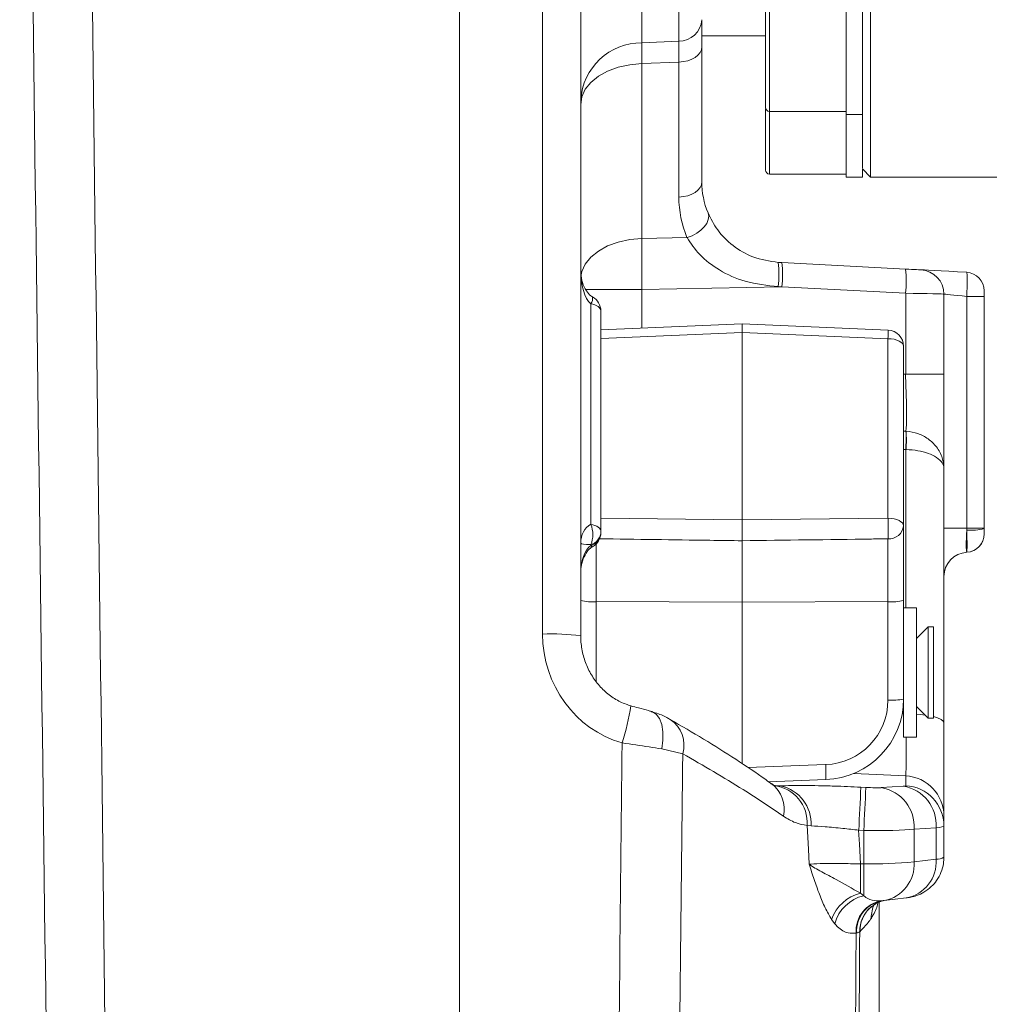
# Model space of a CAD drawing. Header units: millimetres. Extents: x 0 to 8410, y 0 to 5940.
# Tile 129 of 180: x 5211 to 5332, y 3865 to 3987. Entities that reach past the tile are written whole.
import ezdxf

# ---------------------------------------------------------------- set-up
doc = ezdxf.new("R2010")
doc.units = ezdxf.units.MM
doc.header["$LTSCALE"] = 10

msp = doc.modelspace()

# ---------------------------------------------------------------- linework, layer by layer
at = {"color": 7, "linetype": 'Continuous', "lineweight": 0}
for p, q in [((5266, 3769.37), (5266, 4082.21)), ((5316.9, 4077.87), (5316.9, 3967.37)), ((5281, 4021.8), (5281, 3910.52)), ((5315.9, 3978.36), (5315.9, 3997.57)), ((5303.9, 3986.56), (5303.9, 3991.27)), ((5313.9, 3975.14), (5313.9, 3992.14)), ((5303.9, 3976), (5303.9, 3986.56)), ((5296, 3984.88), (5303.9, 3984.88)), ((5296, 3983.51), (5296, 3966.78)), ((5315.9, 3975.14), (5315.9, 3978.36)), ((5303.9, 3968.24), (5303.9, 3975.87)), ((5304.4, 3975.5), (5313.9, 3975.5)), ((5313.9, 3975.14), (5315.9, 3975.14)), ((5313.9, 3967.37), (5313.9, 3975.14)), ((5315.9, 3968.45), (5315.9, 3975.14)), ((5315.9, 3968.37), (5316.9, 3967.37)), ((5315.9, 3967.37), (5315.9, 3968.37)), ((5304.4, 3967.74), (5313.9, 3967.74)), ((5313.9, 3967.37), (5315.9, 3967.37)), ((5316.9, 3967.37), (5339.9, 3967.37)), ((5305.48, 3956.79), (5305.93, 3956.77)), ((5305.93, 3956.77), (5321.27, 3955.97)), ((5326, 3952.87), (5326, 3942.95)), ((5331, 3952.58), (5331, 3923.86)), ((5283.5, 3950.76), (5283.5, 3950.61)), ((5283.5, 3950.61), (5283.5, 3923.59)), ((5301, 3949.19), (5283.5, 3948.43)), ((5319.09, 3948.4), (5301, 3949.19)), ((5301, 3948.12), (5301, 3949.19)), ((5301, 3948.12), (5301, 3924.89)), ((5321, 3946.4), (5321, 3924.15)), ((5326, 3942.95), (5326, 3931.29)), ((5326, 3931.29), (5326, 3899.74)), ((5321, 3924.15), (5321, 3914.89)), ((5283.5, 3923.59), (5283.5, 3923.43)), ((5283.5, 3923.43), (5283.5, 3923.31)), ((5331, 3923.86), (5331, 3923.8)), ((5331, 3923.8), (5331, 3923.17)), ((5301, 3922.3), (5301, 3914.7)), ((5301, 3914.7), (5301, 3894.67)), ((5321, 3914.89), (5321, 3902.69)), ((5322.6, 3913.97), (5321, 3913.97)), ((5322.6, 3913.97), (5322.6, 3897.97)), ((5324.05, 3911.62), (5322.6, 3910.17)), ((5324.7, 3911.62), (5324.05, 3911.62)), ((5324.05, 3911.62), (5324.05, 3900.32)), ((5324.7, 3911.62), (5324.7, 3900.32)), ((5321, 3902.69), (5321, 3897.97)), ((5322.6, 3901.77), (5324.05, 3900.32)), ((5324.05, 3900.32), (5324.7, 3900.32)), ((5326, 3899.74), (5326, 3888.17)), ((5321, 3897.97), (5322.6, 3897.97)), ((5304.27, 3892.43), (5311.36, 3892.7)), ((5326, 3888.17), (5326, 3886.97)), ((5326, 3886.97), (5326, 3883.08)), ((5318.35, 3877.69), (5318.48, 3877.7)), ((5318.48, 3877.7), (5318.58, 3877.71)), ((5318.58, 3877.71), (5321.31, 3878.04)), ((5316.77, 3876.72), (5316.83, 3876.78)), ((5316.94, 3876.89), (5317.05, 3876.98)), ((5318, 3877.53), (5318.18, 3877.6)), ((5318, 3856.07), (5318, 3877.53))]:
    msp.add_line(p, q, dxfattribs=at)
at = {"color": 8, "linetype": 'Continuous', "lineweight": 0}
for p, q in [((5288.59, 4049.35), (5288.59, 3984)), ((5293.16, 3984.2), (5293.16, 4049.37)), ((5276.27, 3910.74), (5276.27, 4022.01)), ((5304.4, 3991.77), (5304.4, 3986.75)), ((5304.4, 3986.75), (5304.4, 3975.5)), ((5288.59, 3984), (5293.16, 3984.2)), ((5293.16, 3981.61), (5288.59, 3981.42)), ((5288.59, 3981.42), (5288.59, 3959.77)), ((5293.16, 3964.89), (5293.16, 3981.61)), ((5304.4, 3975.5), (5304.4, 3967.74)), ((5288.59, 3959.77), (5294.17, 3959.87)), ((5288.59, 3953.45), (5281.55, 3953.45)), ((5305.93, 3953.78), (5288.59, 3953.45)), ((5288.59, 3953.45), (5288.59, 3948.65)), ((5305.93, 3953.78), (5305.48, 3953.79)), ((5321.27, 3952.97), (5305.93, 3953.78)), ((5321.27, 3942.95), (5321.27, 3952.97)), ((5328.83, 3923.86), (5328.83, 3952.58)), ((5331, 3952.58), (5328.83, 3952.58)), ((5282.25, 3924.33), (5282.25, 3951.66)), ((5301, 3948.12), (5283.5, 3947.36)), ((5319.07, 3947.34), (5301, 3948.12)), ((5319.07, 3925.08), (5319.07, 3947.34)), ((5321, 3942.96), (5321.27, 3942.95)), ((5321.27, 3942.95), (5326, 3942.95)), ((5321.29, 3935.88), (5321.31, 3935.88)), ((5321.27, 3913.97), (5321.27, 3933.61)), ((5321.27, 3933.61), (5321.31, 3933.61)), ((5283.5, 3925.08), (5301, 3924.89)), ((5301, 3924.89), (5319.07, 3925.08)), ((5326, 3923.86), (5328.83, 3923.86)), ((5328.83, 3923.61), (5328.83, 3923.86)), ((5331, 3923.86), (5328.83, 3923.86)), ((5282.25, 3921.69), (5282.25, 3921.81)), ((5282.93, 3921.91), (5282.93, 3914.75)), ((5319.07, 3914.75), (5319.07, 3922.54)), ((5328.83, 3920.87), (5328.83, 3920.88)), ((5282.93, 3914.75), (5301, 3914.7)), ((5282.93, 3914.75), (5282.93, 3904.83)), ((5319.07, 3914.75), (5301, 3914.7)), ((5319.07, 3902.55), (5319.07, 3914.75)), ((5320.84, 3900.89), (5321, 3900.88)), ((5293.65, 3895.9), (5291.04, 3896.5)), ((5301.7, 3894.2), (5311.35, 3894.56)), ((5321.27, 3893.15), (5314.85, 3893.47)), ((5321.27, 3891.95), (5321.27, 3893.15)), ((5305.12, 3891.96), (5305.76, 3891.92)), ((5305.29, 3891.94), (5305.76, 3891.92)), ((5315.7, 3891.76), (5316.34, 3891.72)), ((5318.24, 3891.7), (5320.97, 3891.89)), ((5309.55, 3886.95), (5309.05, 3887.02)), ((5316.07, 3886.39), (5315.44, 3886.43)), ((5316.07, 3882.25), (5316.07, 3886.39)), ((5325.04, 3886.73), (5322.31, 3886.55)), ((5322.31, 3886.55), (5322.31, 3882.5)), ((5325.04, 3882.83), (5325.04, 3886.73)), ((5322.31, 3882.5), (5325.04, 3882.83)), ((5315.66, 3878.61), (5315.66, 3882.25)), ((5315.66, 3882.25), (5316.07, 3882.25)), ((5316.07, 3878.31), (5316.07, 3882.25)), ((5315.66, 3878.61), (5316.07, 3878.31)), ((5312.49, 3874.83), (5312.09, 3875.37)), ((5315.19, 3873.68), (5315.12, 3873.66)), ((5315.61, 3873.89), (5315.57, 3873.85))]:
    msp.add_line(p, q, dxfattribs=at)
at = {"color": 8, "linetype": 'Continuous', "lineweight": 0, "flags": 128}
for points in [[(5293.16, 3981.61), (5293.72, 3981.67), (5294.26, 3981.79), (5294.75, 3981.97), (5295.18, 3982.2), (5295.53, 3982.49), (5295.79, 3982.81), (5295.95, 3983.15), (5296, 3983.51)], [(5288.59, 3981.42), (5287.09, 3981.28), (5285.65, 3980.97), (5284.34, 3980.48), (5283.2, 3979.85), (5282.27, 3979.1), (5281.57, 3978.24), (5281.15, 3977.32), (5281, 3976.37)], [(5293.16, 3964.89), (5293.72, 3964.94), (5294.26, 3965.06), (5294.75, 3965.24), (5295.18, 3965.47), (5295.53, 3965.76), (5295.79, 3966.08), (5295.95, 3966.42), (5296, 3966.78)], [(5294.17, 3959.87), (5294.79, 3960.1), (5295.37, 3960.4), (5295.89, 3960.77), (5296.31, 3961.19), (5296.63, 3961.63), (5296.81, 3962.09), (5296.87, 3962.53), (5296.78, 3962.93)], [(5288.59, 3959.77), (5287.09, 3959.63), (5285.65, 3959.31), (5284.34, 3958.83), (5283.2, 3958.2), (5282.27, 3957.44), (5281.57, 3956.59), (5281.15, 3955.67), (5281.02, 3955.06)], [(5326, 3952.87), (5325.91, 3952.87), (5325.65, 3952.88), (5325.21, 3952.89), (5324.63, 3952.9), (5323.92, 3952.92), (5323.1, 3952.93), (5322.2, 3952.95), (5321.27, 3952.97)], [(5326, 3952.87), (5326.06, 3952.87), (5326.22, 3952.85), (5326.47, 3952.82), (5326.82, 3952.79), (5327.25, 3952.74), (5327.74, 3952.69), (5328.27, 3952.63), (5328.83, 3952.58)], [(5283.5, 3950.76), (5283.48, 3950.91), (5283.42, 3951.05), (5283.31, 3951.18), (5283.16, 3951.31), (5282.98, 3951.42), (5282.76, 3951.52), (5282.52, 3951.6), (5282.25, 3951.66)], [(5321, 3946.4), (5320.97, 3946.58), (5320.86, 3946.75), (5320.68, 3946.91), (5320.44, 3947.05), (5320.15, 3947.17), (5319.82, 3947.26), (5319.45, 3947.32), (5319.07, 3947.34)], [(5282.25, 3924.33), (5282.52, 3924.27), (5282.76, 3924.19), (5282.98, 3924.09), (5283.16, 3923.97), (5283.31, 3923.85), (5283.42, 3923.72), (5283.48, 3923.58), (5283.5, 3923.43)], [(5321, 3924.15), (5320.97, 3924.33), (5320.86, 3924.5), (5320.68, 3924.66), (5320.44, 3924.8), (5320.15, 3924.92), (5319.82, 3925), (5319.45, 3925.06), (5319.07, 3925.08)], [(5282.25, 3921.69), (5282.36, 3921.6), (5282.43, 3921.56), (5282.47, 3921.56)], [(5289.75, 3901.14), (5289.82, 3901.12), (5290.33, 3900.8), (5290.75, 3900.26), (5291.04, 3899.51), (5291.19, 3898.61), (5291.19, 3897.58), (5291.04, 3896.5)], [(5322.6, 3900.81), (5323.1, 3900.77), (5323.68, 3900.69)], [(5324.7, 3900.5), (5325.21, 3900.35), (5325.65, 3900.16), (5325.91, 3899.96), (5326, 3899.74)], [(5309.3, 3882.22), (5309.21, 3884.08), (5309.05, 3887.02)], [(5315.44, 3886.43), (5315.53, 3884.68), (5315.66, 3882.25)]]:
    msp.add_lwpolyline(points, dxfattribs=at)
at = {"color": 7, "linetype": 'Continuous', "lineweight": 0, "flags": 128}
for points in [[(5321.27, 3955.97), (5321.64, 3955.95), (5322, 3955.93), (5322.33, 3955.91), (5322.61, 3955.9), (5322.85, 3955.88), (5323.02, 3955.88), (5323.12, 3955.87), (5323.16, 3955.87)], [(5328.82, 3955.57), (5327.7, 3955.63), (5326.63, 3955.69), (5325.65, 3955.74), (5324.8, 3955.78), (5324.1, 3955.82), (5323.59, 3955.85), (5323.27, 3955.86), (5323.16, 3955.87)]]:
    msp.add_lwpolyline(points, dxfattribs=at)
at = {"color": 8, "linetype": 'Continuous', "lineweight": 0}
for centre, radius, start, end in [((5293.18, 3987.03), 2.83, 269.6712, 356.748), ((5288.54, 3976.46), 7.55, 89.6672, 176.7421), ((5306.16, 3964.89), 13, 180, 202.6703), ((5291.13, 3955.29), 14.43, 354.031, 5.9741), ((5291.58, 3955.27), 14.43, 354.0433, 5.9567), ((5306.91, 3954.47), 14.43, 354.0432, 5.9568), ((5281.25, 3952.37), 1.23, 324.8457, 6.7239), ((5310.82, 3948), 8.28, 355.4138, 2.7496), ((5301.27, 3934.97), 20.05, 356.0999, 2.5934), ((5304.95, 3934.74), 16.4, 356.0293, 3.9707), ((5279.19, 3923.07), 3.31, 337.6414, 22.3586), ((5283.79, 3923.81), 35.31, 357.9362, 2.0638), ((5319.2, 3924.36), 1.82, 266.1369, 353.3443), ((5281.74, 3923.5), 1.77, 287.0096, 357.7374), ((5281.74, 3923.38), 1.77, 287.0096, 357.7374), ((5329.35, 3929.98), 6.39, 265.3564, 284.9781), ((5328.71, 3923.17), 2.3, 273.1328, 359.9012), ((5282.46, 3921.68), 6.95, 257.8706, 273.8705), ((5319.54, 3921.68), 6.95, 266.1293, 282.1296), ((5277.41, 3883.42), 27.34, 82.4422, 92.395), ((5319.54, 3909.48), 6.95, 266.1268, 282.1391), ((5255.49, 3906.95), 32.14, 342.4246, 350.8597), ((5289.94, 3896.96), 3.86, 344.0242, 55.9425), ((5298.03, 3893.59), 13.36, 356.1541, 4.1352), ((5321.01, 3888.17), 4.99, 0.0642, 87.0748), ((5302.21, 3889.03), 4, 347.564, 51.9928), ((5304.44, 3887.34), 4.63, 356.0225, 83.8922), ((5304.77, 3887.24), 4.78, 356.5597, 78.1232), ((4882.55, 3910.35), 433.56, 356.8365, 357.5417), ((4882.79, 3910.34), 433.94, 356.8369, 357.5415), ((5317.43, 3886.88), 4.89, 356.0994, 80.4585), ((5320.16, 3887.07), 4.89, 356.1, 80.4579), ((5321.01, 3886.96), 4.99, 0.0656, 87.0748), ((5320.5, 3882.52), 4.55, 280.2758, 3.8976), ((5325.13, 3884.48), 1.65, 266.9755, 302.2011), ((5316.75, 3943), 60.75, 269.3616, 275.2497), ((5317.74, 3882.21), 4.58, 280.5753, 3.5967), ((5316.83, 3873.73), 5.02, 103.4872, 160.9154), ((5317.16, 3873.61), 4.82, 103.032, 165.3457), ((5318.91, 3873.93), 3.8, 98.3751, 184.0953), ((5318.99, 3873.93), 3.8, 97.6521, 183.8465), ((5319.55, 3873.88), 3.98, 130.9001, 180.3949), ((5319.55, 3873.93), 3.95, 134.835, 180.5795), ((5320.98, 3875.56), 3.98, 154.8322, 180.2399)]:
    msp.add_arc(centre, radius, start, end, dxfattribs=at)
at = {"color": 7, "linetype": 'Continuous', "lineweight": 0}
for centre, radius, start, end in [((5304.4, 3976), 0.5, 180, 270), ((5304.4, 3968.24), 0.5, 180, 270), ((5306, 3966.78), 10, 180, 202.6703), ((5323, 3952.87), 3, 0, 87), ((5328.7, 3953.27), 2.3, 0, 87), ((5281.5, 3950.76), 2, 0, 61.1929), ((5319, 3946.4), 2, 0, 87.513), ((5281.5, 3923.31), 2, 298.8071, 0), ((5328.7, 3923.16), 2.3, 273.2449, 0), ((5329, 3917.87), 3, 93.2449, 180)]:
    msp.add_arc(centre, radius, start, end, dxfattribs=at)
at = {"color": 8, "linetype": 'Continuous', "lineweight": 0}
for centre, major_axis, ratio, start_param, end_param in [((5289, 3953.45), (-0.15, 10), 0.041861, 0.885775, 1.569975), ((5283, 3955.8), (0, 4.47), 0.447618, 1.570796, 2.757196), ((5321, 3942.98), (-0.26, 7.22), 0.03601, 3.321493, 4.706448), ((5713.44, 3922.42), (978.19, -49.63), 0.007159, 4.299945, 4.300266), ((5713.59, 3923.09), (978.38, -48.96), 0.010141, 4.299998, 4.30029), ((5283, 3921.99), (0, 2.53), 0.79087, 0.384397, 1.570796), ((5329, 3923.88), (0.16, 3.01), 0.051695, 1.664509, 3.061485), ((5328.7, 3923.87), (-0.12, 3), 0.040063, 3.227624, 4.6246), ((5283, 3921.99), (2, 0), 0.095, 3.141593, 4.327992), ((5283, 3918.27), (0, 3.69), 0.542229, 0.384397, 1.570796), ((5289.27, 3910.48), (-2.34, 13.52), 0.945669, 1.38964, 2.7171), ((5311.07, 3902.53), (7.39, 3.07), 0.996557, 4.355206, 5.891096), ((5321, 3903.15), (-0.25, 10.02), 0.021009, 3.209809, 4.168579), ((5316.34, 3891.88), (2.2, -0.12), 0.069565, 4.716044, 5.763241), ((5319.07, 3892.06), (2.2, -0.12), 0.069565, 5.763241, 6.28684), ((5316.07, 3886.9), (7.2, -0.12), 0.069739, 4.713508, 5.760706), ((5318.8, 3887.08), (7.2, -0.12), 0.069739, 5.760706, 6.284305)]:
    msp.add_ellipse(centre, major_axis=major_axis, ratio=ratio, start_param=start_param, end_param=end_param, dxfattribs=at)
at = {"color": 7, "linetype": 'Continuous', "lineweight": 0}
msp.add_ellipse((5311, 3902.67), major_axis=(9.44, 3.32), ratio=0.996882, start_param=4.410413, end_param=5.946303, dxfattribs=at)
for points, knots in [([(5357.92, 4121.9), (5356.09, 4122.47), (5350.82, 4124.08), (5342.52, 4126.55), (5333.44, 4129.18), (5325.58, 4131.38), (5317.72, 4133.5), (5309.26, 4135.67), (5299.63, 4137.97), (5290.68, 4139.91), (5282.66, 4141.46), (5276.01, 4142.61), (5269.99, 4143.52), (5264.75, 4144.21), (5259.94, 4144.76), (5255.05, 4145.22), (5249.57, 4145.61), (5243.02, 4145.9), (5235.72, 4145.95), (5228.03, 4145.66), (5220.58, 4145.04), (5212.66, 4144.02), (5204.23, 4142.49), (5195.22, 4140.29), (5187.9, 4138.03), (5182.18, 4135.96), (5178.18, 4134.37), (5174.6, 4132.83), (5171.6, 4131.44), (5169.13, 4130.24), (5166.9, 4129.11), (5164.5, 4127.84), (5161.62, 4126.23), (5158.32, 4124.27), (5154.88, 4122.09), (5151.48, 4119.78), (5147.64, 4117), (5143.45, 4113.7), (5138.94, 4109.8), (5134.5, 4105.57), (5130.6, 4101.44), (5127.16, 4097.41), (5124.22, 4093.66), (5121.3, 4089.57), (5118.5, 4085.2), (5116.09, 4080.95), (5114.15, 4077.14), (5112.69, 4074), (5111.6, 4071.42), (5110.7, 4069.15), (5109.79, 4066.69), (5108.71, 4063.49), (5107.4, 4059.01), (5106.15, 4053.68), (5105.17, 4047.97), (5104.56, 4042.65), (5104.27, 4038.06), (5104.18, 4034.21), (5104.2, 4031.1), (5104.29, 4028.42), (5104.41, 4026.22), (5104.55, 4024.16), (5104.74, 4021.88), (5105.05, 4019.01), (5105.48, 4015.69), (5106.22, 4010.92), (5107.32, 4005.19), (5108.78, 3998.9), (5110.19, 3993.56), (5111.36, 3989.48), (5112.28, 3986.44), (5112.97, 3984.26), (5113.65, 3982.13), (5114.47, 3979.68), (5115.53, 3976.56), (5117.01, 3972.41), (5118.94, 3967.25), (5121.37, 3961.08), (5124.22, 3954.18), (5126.36, 3949.31), (5127.48, 3946.77)], [0, 0, 0, 0, 0.0117983, 0.0338149, 0.0531759, 0.0698976, 0.0840046, 0.1033548, 0.1237063, 0.1451638, 0.1601266, 0.1745211, 0.187237, 0.1983038, 0.207782, 0.2177576, 0.2294386, 0.2428143, 0.2597888, 0.2767389, 0.2933046, 0.3094911, 0.330558, 0.3520305, 0.3742435, 0.3851766, 0.3960847, 0.4057454, 0.4139522, 0.4207035, 0.4263047, 0.4327691, 0.4413011, 0.4513226, 0.4621806, 0.4728473, 0.4833087, 0.4995228, 0.5152055, 0.5312654, 0.5493903, 0.5618483, 0.5751178, 0.5891879, 0.6040459, 0.6189636, 0.630687, 0.6405435, 0.6485491, 0.6547184, 0.661403, 0.6710406, 0.6835563, 0.7014293, 0.7179766, 0.7332329, 0.7472141, 0.7571609, 0.7658704, 0.7733523, 0.7796291, 0.7842743, 0.7905903, 0.7985732, 0.8081958, 0.8180814, 0.8381817, 0.8555826, 0.8702972, 0.8826217, 0.8896252, 0.8956609, 0.9008639, 0.9074501, 0.9161976, 0.9270904, 0.9422907, 0.9595572, 0.9788238, 1, 1, 1, 1]), ([(5136.31, 3951), (5135.31, 3953.25), (5133.42, 3957.5), (5130.91, 3963.49), (5128.82, 3968.72), (5127.13, 3973.17), (5125.79, 3976.83), (5124.78, 3979.71), (5124.02, 3981.92), (5123.39, 3983.81), (5122.53, 3986.45), (5121.36, 3990.19), (5120.06, 3994.67), (5118.92, 3998.9), (5117.96, 4002.78), (5117.04, 4006.82), (5116.2, 4010.99), (5115.46, 4015.27), (5114.9, 4019.25), (5114.5, 4022.85), (5114.26, 4025.78), (5114.11, 4028.32), (5114, 4030.97), (5113.97, 4034.23), (5114.07, 4038.02), (5114.37, 4042.31), (5114.89, 4046.65), (5115.6, 4050.84), (5116.41, 4054.56), (5117.3, 4057.97), (5118.28, 4061.2), (5119.35, 4064.35), (5120.56, 4067.48), (5121.97, 4070.75), (5123.65, 4074.26), (5125.7, 4078.09), (5128.21, 4082.24), (5131.04, 4086.4), (5133.96, 4090.23), (5136.5, 4093.26), (5138.54, 4095.55), (5140.23, 4097.34), (5141.98, 4099.13), (5144.07, 4101.15), (5146.53, 4103.41), (5149.37, 4105.85), (5152.6, 4108.45), (5156.21, 4111.14), (5159.94, 4113.7), (5163.46, 4115.94), (5166.54, 4117.76), (5169.08, 4119.17), (5171.06, 4120.23), (5172.61, 4121.02), (5174.07, 4121.75), (5175.73, 4122.55), (5177.77, 4123.5), (5180.57, 4124.74), (5184.25, 4126.25), (5188.76, 4127.93), (5193.69, 4129.56), (5198.89, 4131.07), (5204.85, 4132.55), (5211.64, 4133.92), (5219.35, 4135.06), (5227.35, 4135.82), (5235.61, 4136.17), (5243.73, 4136.09), (5251.44, 4135.69), (5258.33, 4135.08), (5264.03, 4134.43), (5268.63, 4133.81), (5272.6, 4133.21), (5276.9, 4132.51), (5282.06, 4131.59), (5288.23, 4130.39), (5295.44, 4128.85), (5303.69, 4126.94), (5312.99, 4124.62), (5323.28, 4121.87), (5334.56, 4118.68), (5346.19, 4115.25), (5354.07, 4112.84), (5357.87, 4111.68)], [0, 0, 0, 0, 0.019575, 0.037026, 0.052283, 0.065299, 0.075886, 0.084257, 0.090401, 0.095231, 0.100696, 0.113464, 0.127915, 0.139763, 0.150485, 0.161939, 0.175238, 0.187203, 0.199761, 0.210528, 0.219251, 0.22597, 0.233341, 0.24319, 0.255473, 0.267936, 0.282852, 0.295984, 0.307555, 0.318557, 0.329102, 0.339213, 0.349648, 0.360462, 0.372308, 0.385755, 0.400619, 0.416766, 0.43157, 0.444033, 0.452165, 0.458832, 0.465737, 0.474199, 0.484223, 0.494691, 0.506452, 0.519503, 0.532696, 0.54417, 0.553898, 0.561882, 0.567667, 0.571988, 0.575806, 0.580654, 0.586551, 0.593496, 0.604651, 0.617306, 0.630377, 0.643814, 0.657618, 0.675395, 0.69377, 0.712767, 0.731279, 0.750227, 0.767301, 0.78248, 0.795726, 0.804749, 0.81266, 0.821747, 0.832886, 0.84638, 0.8621, 0.8801, 0.900434, 0.923151, 0.947812, 0.974811, 1, 1, 1, 1]), ([(5150.32, 3955.56), (5149.31, 3957.91), (5147.43, 3962.28), (5144.99, 3968.32), (5143.04, 3973.35), (5141.61, 3977.19), (5140.61, 3979.96), (5139.96, 3981.78), (5139.48, 3983.17), (5139.04, 3984.44), (5138.55, 3985.91), (5137.82, 3988.09), (5136.85, 3991.09), (5135.71, 3994.76), (5134.52, 3998.8), (5133.43, 4002.76), (5132.46, 4006.55), (5131.6, 4010.17), (5130.82, 4013.77), (5130.09, 4017.61), (5129.45, 4021.45), (5128.95, 4025.15), (5128.61, 4028.36), (5128.41, 4030.8), (5128.29, 4032.83), (5128.2, 4034.87), (5128.14, 4037.38), (5128.17, 4040.35), (5128.33, 4044.14), (5128.71, 4048.31), (5129.33, 4052.51), (5130.03, 4056.11), (5130.81, 4059.34), (5131.68, 4062.38), (5132.66, 4065.37), (5133.81, 4068.43), (5135.19, 4071.68), (5136.89, 4075.22), (5139, 4079.1), (5141.56, 4083.24), (5144.4, 4087.27), (5147.2, 4090.82), (5149.53, 4093.53), (5151.37, 4095.54), (5152.93, 4097.16), (5154.61, 4098.84), (5156.63, 4100.75), (5159.07, 4102.94), (5161.99, 4105.39), (5165.46, 4108.08), (5169.25, 4110.78), (5173.05, 4113.25), (5176.47, 4115.29), (5179.29, 4116.86), (5181.48, 4118.01), (5183.24, 4118.9), (5185, 4119.76), (5187.14, 4120.75), (5189.99, 4122), (5193.59, 4123.46), (5197.86, 4125.03), (5202.52, 4126.55), (5207.42, 4127.95), (5213.01, 4129.31), (5219.36, 4130.56), (5226.54, 4131.59), (5233.95, 4132.24), (5241.57, 4132.51), (5249.04, 4132.39), (5256.13, 4131.98), (5262.48, 4131.4), (5267.72, 4130.78), (5271.99, 4130.2), (5275.78, 4129.63), (5279.98, 4128.94), (5285.04, 4128.03), (5291.05, 4126.85), (5298.04, 4125.35), (5306.03, 4123.49), (5315.03, 4121.22), (5325.01, 4118.54), (5335.95, 4115.43), (5347, 4112.17), (5354.42, 4109.9), (5357.87, 4108.85)], [0, 0, 0, 0, 0.0205237, 0.0381816, 0.0528931, 0.0646118, 0.0719668, 0.0772886, 0.0806918, 0.0841912, 0.0885168, 0.0936683, 0.1034295, 0.1150807, 0.126341, 0.1395566, 0.1506473, 0.1605677, 0.1724022, 0.1834084, 0.1957693, 0.2077751, 0.217722, 0.2256258, 0.2306449, 0.2368488, 0.2447748, 0.2544183, 0.2650825, 0.2810633, 0.2948405, 0.3064583, 0.3171938, 0.3276755, 0.337799, 0.3485447, 0.3601411, 0.3728725, 0.3874247, 0.4036125, 0.4205565, 0.4351441, 0.4470657, 0.4545384, 0.4608474, 0.468167, 0.4767432, 0.4865771, 0.4983792, 0.5115901, 0.5261742, 0.5399328, 0.5514968, 0.5608701, 0.5677066, 0.5726187, 0.5776384, 0.5842227, 0.5923661, 0.6035018, 0.6162149, 0.629326, 0.642757, 0.6565019, 0.6741184, 0.6922494, 0.7109432, 0.7289372, 0.7473896, 0.7640617, 0.7788971, 0.7918191, 0.8005799, 0.8085543, 0.8181447, 0.829737, 0.8436656, 0.8598193, 0.878287, 0.8991611, 0.9225149, 0.9479056, 0.9757332, 1, 1, 1, 1]), ([(5296, 3986.87), (5296, 3986.71), (5296, 3986.21), (5296, 3985.14), (5296, 3984.06), (5296, 3983.51)], [0, 0, 0, 0, 0.188009, 0.588194, 1, 1, 1, 1]), ([(5296.78, 3962.93), (5297.12, 3962.22), (5297.78, 3960.85), (5299.78, 3958.8), (5302.38, 3957.25), (5304.41, 3956.95), (5305.48, 3956.79)], [0, 0, 0, 0, 0.252693, 0.491898, 0.730837, 1, 1, 1, 1]), ([(5282.47, 3952.52), (5282.4, 3952.56), (5282.09, 3952.75), (5281.61, 3953.33), (5281.18, 3954.29), (5281.02, 3955.17), (5281.01, 3955.68), (5281, 3955.8)], [0, 0, 0, 0, 0.065578, 0.288432, 0.585886, 0.902945, 1, 1, 1, 1]), ([(5331, 3953.27), (5331, 3953.27), (5331, 3953.27), (5331, 3953.22), (5331, 3953.1), (5331, 3952.94), (5331, 3952.76), (5331, 3952.63), (5331, 3952.58)], [0, 0, 0, 0, 0.071073, 0.285466, 0.499893, 0.633868, 0.848895, 1, 1, 1, 1]), ([(5301, 3922.3), (5301, 3922.34), (5301, 3922.52), (5301, 3922.94), (5301, 3923.57), (5301, 3924.26), (5301, 3924.68), (5301, 3924.89)], [0, 0, 0, 0, 0.079817, 0.309794, 0.539763, 0.769899, 1, 1, 1, 1]), ([(5281, 3918.27), (5281.01, 3918.46), (5281.03, 3919.07), (5281.25, 3920.01), (5281.72, 3920.91), (5282.17, 3921.39), (5282.43, 3921.54), (5282.47, 3921.56)], [0, 0, 0, 0, 0.155693, 0.486433, 0.764562, 0.966225, 1, 1, 1, 1]), ([(5287.23, 3901.84), (5287.02, 3901.91), (5286.32, 3902.12), (5285.16, 3902.7), (5283.86, 3903.7), (5282.76, 3904.95), (5281.88, 3906.41), (5281.29, 3908.03), (5281.03, 3909.43), (5281.01, 3910.26), (5281, 3910.52)], [0, 0, 0, 0, 0.055718, 0.194323, 0.336436, 0.481875, 0.630161, 0.780434, 0.93155, 1, 1, 1, 1]), ([(5289.75, 3901.13), (5289.63, 3901.17), (5289.14, 3901.33), (5288.28, 3901.55), (5287.54, 3901.76), (5287.23, 3901.84)], [0, 0, 0, 0, 0.160009, 0.642168, 1, 1, 1, 1]), ([(5292.09, 3900.14), (5291.96, 3900.22), (5291.38, 3900.56), (5290.61, 3900.89), (5289.91, 3901.07), (5289.75, 3901.11)], [0, 0, 0, 0, 0.18778, 0.803306, 1, 1, 1, 1]), ([(5304.65, 3892.15), (5304.41, 3892.33), (5303.02, 3893.37), (5300.2, 3895.24), (5296.29, 3897.72), (5293.48, 3899.34), (5292.08, 3900.15)], [0, 0, 0, 0, 0.065593, 0.374134, 0.689598, 1, 1, 1, 1]), ([(5305.11, 3891.93), (5305.12, 3891.93), (5305.14, 3891.93), (5304.97, 3891.97), (5304.73, 3892.16), (5304.66, 3892.21)], [0, 0, 0, 0, 0.2322977, 0.7848768, 1, 1, 1, 1]), ([(5321.31, 3878.04), (5321.5, 3878.07), (5321.91, 3878.12), (5322.69, 3878.33), (5323.58, 3878.74), (5324.43, 3879.38), (5325.15, 3880.21), (5325.68, 3881.19), (5325.96, 3882.18), (5325.99, 3882.83), (5326, 3883.08)], [0, 0, 0, 0, 0.0911977, 0.1966071, 0.3266362, 0.4732767, 0.6048534, 0.7510359, 0.901559, 1, 1, 1, 1]), ([(5316.95, 3876.88), (5317.11, 3877), (5317.43, 3877.28), (5317.95, 3877.53), (5318.36, 3877.67), (5318.56, 3877.71), (5318.62, 3877.72), (5318.6, 3877.72), (5318.6, 3877.72)], [0, 0, 0, 0, 0.223128, 0.471916, 0.672591, 0.827476, 0.983201, 1, 1, 1, 1]), ([(5316.75, 3876.7), (5316.81, 3876.77), (5316.9, 3876.86), (5317.03, 3876.95), (5317.06, 3876.97)], [0, 0, 0, 0, 0.772957, 1, 1, 1, 1]), ([(5315.57, 3873.85), (5315.53, 3866.44), (5315.44, 3851.62), (5315.06, 3829.39), (5314.83, 3807.16), (5315.01, 3784.93), (5315.78, 3763.89), (5317.47, 3744.08), (5319.9, 3725.51), (5322.86, 3707.01), (5326.11, 3688.55), (5329.46, 3670.1), (5337.59, 3621.31), (5345.49, 3571.3), (5353.36, 3520.1), (5356.18, 3498.02), (5358.37, 3475.87), (5359.85, 3453.66), (5360.04, 3438.84), (5360.14, 3431.43)], [0, 0, 0, 0, 0.04988, 0.099778, 0.149666, 0.199526, 0.249374, 0.291356, 0.333346, 0.375383, 0.417458, 0.459536, 0.501577, 0.750385, 0.800303, 0.850265, 0.900215, 0.950125, 1, 1, 1, 1])]:
    msp.add_open_spline(points, degree=3, knots=knots, dxfattribs=at)
at = {"color": 8, "linetype": 'Continuous', "lineweight": 0}
for points, knots in [([(5215.98, 3769.02), (5215.48, 3807.33), (5214.47, 3883.97), (5213.5, 3960.6), (5213.01, 3998.92)], [0, 0, 0, 0, 0.499975, 1, 1, 1, 1]), ([(5220.37, 3999.18), (5220.84, 3960.86), (5221.78, 3884.23), (5222.74, 3807.6), (5223.23, 3769.28)], [0, 0, 0, 0, 0.5, 1, 1, 1, 1]), ([(5288.59, 3984), (5288.58, 3983.41), (5288.57, 3982.67), (5288.58, 3981.62), (5288.59, 3981.42)], [0, 0, 0, 0, 0.812315, 1, 1, 1, 1]), ([(5293.16, 3981.61), (5293.16, 3982.43), (5293.17, 3983.43), (5293.16, 3984.08), (5293.16, 3984.2)], [0, 0, 0, 0, 0.811437, 1, 1, 1, 1]), ([(5305.48, 3953.79), (5304.1, 3953.94), (5301.54, 3954.21), (5298.21, 3955.69), (5295.62, 3957.66), (5294.64, 3959.15), (5294.17, 3959.87)], [0, 0, 0, 0, 0.2996802, 0.5527526, 0.7844676, 1, 1, 1, 1]), ([(5328.83, 3952.58), (5328.84, 3952.81), (5328.87, 3953.38), (5328.88, 3954.12), (5328.89, 3954.81), (5328.87, 3955.32), (5328.85, 3955.55), (5328.83, 3955.57), (5328.82, 3955.57)], [0, 0, 0, 0, 0.15107, 0.366146, 0.500159, 0.714638, 0.92898, 1, 1, 1, 1]), ([(5321.31, 3935.88), (5321.81, 3935.81), (5322.79, 3935.67), (5324.09, 3934.96), (5325.18, 3933.92), (5325.85, 3932.65), (5326, 3931.72), (5326, 3931.29), (5326, 3931.29)], [0, 0, 0, 0, 0.1972894, 0.3874245, 0.5848851, 0.8069532, 0.9980647, 1, 1, 1, 1]), ([(5321.31, 3933.61), (5321.81, 3933.57), (5322.79, 3933.5), (5324.1, 3933.14), (5325.18, 3932.62), (5325.85, 3931.98), (5326, 3931.51), (5326, 3931.29), (5326, 3931.29)], [0, 0, 0, 0, 0.1967686, 0.3869073, 0.5847961, 0.807232, 0.9980658, 1, 1, 1, 1]), ([(5301, 3922.3), (5299.67, 3922.31), (5293.77, 3922.4), (5287.88, 3922.48), (5283.31, 3922.54)], [0, 0, 0, 0, 0.22584, 1, 1, 1, 1]), ([(5319.07, 3922.54), (5318.39, 3922.53), (5312.36, 3922.45), (5306.34, 3922.37), (5301, 3922.3)], [0, 0, 0, 0, 0.114338, 1, 1, 1, 1]), ([(5285.05, 3769.33), (5285.02, 3774.93), (5284.96, 3786.12), (5285.36, 3808.51), (5285.57, 3845.55), (5285.91, 3877), (5286.13, 3897.24)], [0, 0, 0, 0, 0.131269, 0.26256, 0.525137, 1, 1, 1, 1]), ([(5291.04, 3896.5), (5290.53, 3896.58), (5289.02, 3896.83), (5287.28, 3897.08), (5286.13, 3897.24)], [0, 0, 0, 0, 0.340158, 1, 1, 1, 1]), ([(5293.65, 3895.9), (5293.42, 3876.02), (5293.08, 3844.98), (5292.86, 3808.36), (5292.46, 3786.04), (5292.5, 3774.88), (5292.53, 3769.3)], [0, 0, 0, 0, 0.47107, 0.735532, 0.867775, 1, 1, 1, 1]), ([(5306.12, 3888.17), (5304.49, 3889.27), (5300.61, 3891.89), (5296.2, 3894.43), (5293.65, 3895.9)], [0, 0, 0, 0, 0.419844, 1, 1, 1, 1]), ([(5305.76, 3891.92), (5306.18, 3891.94), (5307.04, 3891.97), (5308.65, 3891.98), (5310.44, 3891.95), (5312.78, 3891.89), (5314.59, 3891.81), (5315.7, 3891.76)], [0, 0, 0, 0, 0.175696, 0.356507, 0.532195, 0.712942, 1, 1, 1, 1]), ([(5309.05, 3887.02), (5308.57, 3887.1), (5307.59, 3887.26), (5306.61, 3887.86), (5306.12, 3888.17)], [0, 0, 0, 0, 0.494429, 1, 1, 1, 1]), ([(5315.44, 3886.43), (5314.79, 3886.51), (5313.32, 3886.68), (5311.18, 3886.88), (5310.09, 3886.93), (5309.55, 3886.95)], [0, 0, 0, 0, 0.288451, 0.644762, 1, 1, 1, 1]), ([(5309.3, 3882.22), (5309.38, 3882.22), (5309.85, 3882.27), (5311.06, 3882.31), (5313.22, 3882.32), (5314.85, 3882.27), (5315.66, 3882.25)], [0, 0, 0, 0, 0.059461, 0.371749, 0.684685, 1, 1, 1, 1]), ([(5312.09, 3875.37), (5311.82, 3875.84), (5311.26, 3876.76), (5310.56, 3878.48), (5310.02, 3880), (5309.61, 3881.26), (5309.41, 3881.89), (5309.3, 3882.21), (5309.3, 3882.22)], [0, 0, 0, 0, 0.2493345, 0.4992111, 0.748117, 0.8730051, 0.9979139, 1, 1, 1, 1]), ([(5309.3, 3882.22), (5309.3, 3882.22), (5309.52, 3882.06), (5310, 3881.75), (5311.08, 3881.14), (5312.99, 3880.16), (5314.65, 3879.2), (5315.66, 3878.61)], [0, 0, 0, 0, 0.001879, 0.152482, 0.299489, 0.570428, 1, 1, 1, 1]), ([(5316.07, 3878.31), (5316.15, 3878.24), (5316.54, 3877.9), (5317.36, 3877.63), (5318.03, 3877.67), (5318.35, 3877.69)], [0, 0, 0, 0, 0.1165707, 0.568653, 1, 1, 1, 1]), ([(5317.82, 3877.45), (5317.8, 3877.32), (5317.7, 3876.68), (5317.31, 3876.05), (5317.01, 3875.54)], [0, 0, 0, 0, 0.204999, 1, 1, 1, 1]), ([(5317.01, 3875.54), (5316.88, 3875.35), (5316.5, 3874.8), (5315.96, 3874.25), (5315.61, 3873.89)], [0, 0, 0, 0, 0.339066, 1, 1, 1, 1]), ([(5315.12, 3873.66), (5314.79, 3873.65), (5314.03, 3873.62), (5313.12, 3874.12), (5312.61, 3874.71), (5312.49, 3874.83)], [0, 0, 0, 0, 0.379017, 0.865372, 1, 1, 1, 1]), ([(5359.72, 3431.47), (5359.62, 3438.84), (5359.44, 3453.58), (5357.97, 3475.66), (5355.8, 3497.69), (5353, 3519.65), (5345.11, 3570.96), (5337.04, 3622.25), (5328.43, 3673.5), (5324.45, 3695.37), (5320.72, 3717.27), (5317.56, 3739.25), (5315.45, 3761.43), (5314.55, 3783.79), (5314.34, 3806.25), (5314.57, 3828.72), (5314.98, 3851.19), (5315.08, 3866.17), (5315.12, 3873.66)], [0, 0, 0, 0, 0.049622, 0.09928, 0.148977, 0.198685, 0.248349, 0.498541, 0.54841, 0.598317, 0.648201, 0.698024, 0.747822, 0.798226, 0.848644, 0.899094, 0.949558, 1, 1, 1, 1]), ([(5315.57, 3873.85), (5315.55, 3873.83), (5315.51, 3873.78), (5315.37, 3873.73), (5315.24, 3873.69), (5315.19, 3873.68)], [0, 0, 0, 0, 0.335456, 0.79656, 1, 1, 1, 1])]:
    msp.add_open_spline(points, degree=3, knots=knots, dxfattribs=at)

doc.saveas('drawing.dxf')
